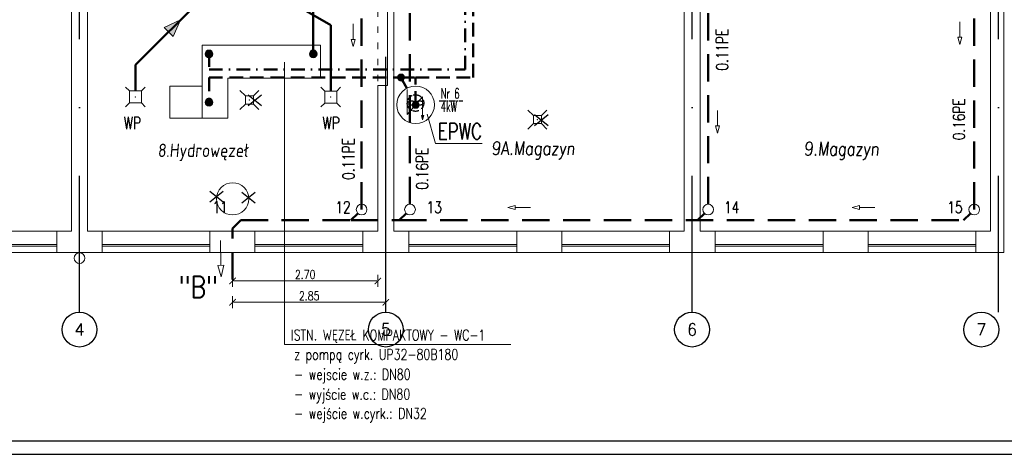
# Model space of a CAD drawing. Header units: millimetres. Extents: x -6513 to 30474, y -6915 to 65597.
# Tile 5 of 256: x -902 to 930, y -4090 to -3280. Entities that reach past the tile are written whole.
import ezdxf
from ezdxf.enums import TextEntityAlignment as Align

# ---------------------------------------------------------------- set-up
doc = ezdxf.new("R2010")
doc.units = ezdxf.units.MM
for name, pattern in [('ACAD_ISO03W100', [30, 12, -18]), ('ACAD_ISO10W100', [18, 12, -3, 0, -3]), ('DASHDOTX2', [50.8, 25.4, -12.7, 0, -12.7]), ('DASHEDX2', [38.1, 25.4, -12.7])]:
    doc.linetypes.add(name, pattern=pattern)
doc.layers.get('0').update_dxf_attribs({"color": 8})
doc.layers.get('Defpoints').update_dxf_attribs({"color": 8})
doc.layers.add('A-osie', color=8, linetype='DASHDOTX2')
for name, color, linetype, lineweight in [('A_cienka', 8, 'Continuous', 5), ('A_przerywana', 8, 'ACAD_ISO03W100', 5), ('A_widok', 8, 'Continuous', 13), ('CH-KD-ZEWN-RD', 8, 'Continuous', 20), ('CH-KS-WEWN-ISTN-PRZEWÓD-EL-POMOCNICZE', 8, 'Continuous', 9), ('CH-KS-WEWN-ISTN-PRZYBORY-USUŃ-ZNAK', 8, 'Continuous', 25), ('CH-KS-WEWN-ISTN-WPUST', 8, 'Continuous', 13), ('CH-KS-WEWN-OPIS', 8, 'Continuous', 25), ('CH-KS-WEWN-PION', 8, 'Continuous', 20), ('CH-KS-WEWN-PRZEWÓD-EL-POMOCNICZE', 8, 'Continuous', 20), ('CH-KS-WEWN-PRZEWÓD-NAD-POSADZKĄ', 8, 'DASHEDX2', 50), ('CH-KS-WEWN-PRZEWÓD-POD-POSADZKĄ', 8, 'Continuous', 50), ('CH-KS-WEWN-WPUST', 8, 'Continuous', 20), ('CH-KS-WEWN-WPUST-NR', 8, 'Continuous', 20), ('CH-KS-WEWN-WYMIARY', 8, 'Continuous', 20), ('CH-KS-WEWN-WĘZEŁ-NR', 8, 'Continuous', 25), ('CH-KS-WEWN-WĘZEŁ-ZEWNETRZNY-NR', 8, 'Continuous', 25), ('CH-W-WEWN-INOX-OPIS', 8, 'Continuous', 25), ('CH-W-WEWN-INOX-OPIS-ODNOŚNIK', 8, 'Continuous', 13), ('CH-W-WEWN-INOX-PION', 8, 'Continuous', 20), ('CH-W-WEWN-INOX-PIONIK', 8, 'Continuous', 20), ('CH-W-WEWN-INOX-PRZEWÓD-CIEPŁA', 8, 'DASHEDX2', 50), ('CH-W-WEWN-INOX-PRZEWÓD-CYRKULACJA', 8, 'DASHDOTX2', 50), ('CH-W-WEWN-INOX-PRZEWÓD-ZIMNA', 8, 'Continuous', 50), ('CH-W-WEWN-INOX-URZĄDZENIA', 8, 'Continuous', 20), ('CH-W-WEWN-INOX-URZĄDZENIA-ISTNIEJĄCE', 8, 'Continuous', 20), ('CH-W-WEWN-INOX-URZĄDZENIA-NR', 152, 'Continuous', 25), ('CH-W-WEWN-INOX-URZĄDZENIA-NR-ODNOŚNIK', 8, 'Continuous', 13), ('CH-W-WEWN-ISTN-OPIS', 8, 'Continuous', 25), ('CH-W-WEWN-ISTN-OPIS-ODNOŚNIK', 8, 'Continuous', 13), ('E_technologia', 1, 'ACAD_ISO10W100', 30), ('R-TABELKA', 8, 'Continuous', 25)]:
    doc.layers.add(name, color=color, linetype=linetype, lineweight=lineweight)
doc.styles.add('ROMANSS', font='romans.shx', dxfattribs={"width": 0.8, "oblique": 5})
doc.styles.add('SIMPLEXD', font='SIMPLEX.SHX', dxfattribs={"width": 0.6})
doc.styles.get("Standard").update_dxf_attribs({"font": 'txt.shx', "width": 0.9})
doc.styles.add('WYM--ROMANSSHX-08', font='ROMANS.SHX', dxfattribs={"width": 0.8})
doc.dimstyles.new('CH-wym-100', dxfattribs={"dimscale": 2, "dimtxt": 8, "dimasz": 0.8, "dimexe": 0, "dimexo": 0, "dimgap": 2, "dimtad": 1, "dimlfac": 0.01, "dimrnd": 0.05, "dimzin": 1, "dimdsep": 46, "dimtxsty": 'WYM--ROMANSSHX-08', "dimblk": '$DIM01-dyby', "dimcen": 2, "dimdle": 2, "dimse1": 1, "dimse2": 1, "dimclrd": 256, "dimclrt": 256, "dimadec": 1, "dimazin": 0, "dimtfac": 0.66665, "dimtix": 1, "dimtmove": 2, "dimatfit": 3, "dimldrblk": '$DIM01-dyby', "dimfxl": 0, "dimtolj": 1, "dimlwd": -1, "dimarcsym": 0})

# ---------------------------------------------------------------- blocks, each defined once
blk = doc.blocks.new('$DIM02-dyby')
blk.add_line((0, -7), (0, 7))
at = {"color": 0, "linetype": 'ByBlock', "const_width": 1.12}
blk.add_lwpolyline([(-3.75, -3.75), (3.75, 3.75)], dxfattribs=at)
blk = doc.blocks.new('$DIM01-dyby')
at = {"ltscale": 0.5}
blk.add_blockref('$DIM02-dyby', (0, 0), dxfattribs=at)
blk = doc.blocks.new('*D57')
at = {"layer": 'CH-KS-WEWN-WYMIARY', "ltscale": 10}
blk.add_line((-504.2, -3806.8), (-222.4, -3806.8), dxfattribs=at)
at = {"layer": 'Defpoints', "color": 0, "ltscale": 10}
for p in [(-505.8, -3714.1), (-220.8, -3714.1), (-220.8, -3806.8)]:
    blk.add_point(p, dxfattribs=at)
at = {"layer": 'CH-KS-WEWN-WYMIARY', "ltscale": 10, "xscale": 1.6, "yscale": 1.6, "zscale": 1.6, "rotation": 180}
blk.add_blockref('$DIM01-dyby', (-505.8, -3806.8), dxfattribs=at)
at = {"layer": 'CH-KS-WEWN-WYMIARY', "ltscale": 10, "xscale": 1.6, "yscale": 1.6, "zscale": 1.6}
blk.add_blockref('$DIM01-dyby', (-220.8, -3806.8), dxfattribs=at)
at = {"layer": 'CH-KS-WEWN-WYMIARY', "ltscale": 10, "insert": (-363.3, -3794.8), "char_height": 16, "attachment_point": 5, "style": 'WYM--ROMANSSHX-08'}
blk.add_mtext('\\A1;2.85', dxfattribs=at)
blk = doc.blocks.new('*D59')
at = {"layer": 'CH-KS-WEWN-WYMIARY', "ltscale": 10}
blk.add_line((-237.4, -3767), (-504.2, -3767), dxfattribs=at)
at = {"layer": 'Defpoints', "color": 0, "ltscale": 10}
for p in [(-505.8, -3674.1), (-235.8, -3674.1), (-505.8, -3767)]:
    blk.add_point(p, dxfattribs=at)
at = {"layer": 'CH-KS-WEWN-WYMIARY', "ltscale": 10, "xscale": 1.6, "yscale": 1.6, "zscale": 1.6, "rotation": 180}
blk.add_blockref('$DIM01-dyby', (-505.8, -3767), dxfattribs=at)
at = {"layer": 'CH-KS-WEWN-WYMIARY', "ltscale": 10, "xscale": 1.6, "yscale": 1.6, "zscale": 1.6}
blk.add_blockref('$DIM01-dyby', (-235.8, -3767), dxfattribs=at)
at = {"layer": 'CH-KS-WEWN-WYMIARY', "ltscale": 10, "insert": (-370.8, -3755), "char_height": 16, "attachment_point": 5, "style": 'WYM--ROMANSSHX-08'}
blk.add_mtext('\\A1;2.70', dxfattribs=at)
blk = doc.blocks.new('WP-istn')
at = {"layer": 'CH-KS-WEWN-ISTN-WPUST'}
for p, q in [((-7.5, 7.5), (-17.5, 17.5)), ((7.5, 7.5), (-7.5, 7.5)), ((-7.5, 7.5), (-7.5, -7.5)), ((7.5, 7.5), (17.5, 17.5)), ((7.5, -7.5), (7.5, 7.5)), ((-7.5, -7.5), (-17.5, -17.5)), ((-7.5, -7.5), (7.5, -7.5)), ((7.5, -7.5), (17.5, -17.5))]:
    blk.add_line(p, q, dxfattribs=at)
blk.add_point((0, 0), dxfattribs=at)
blk = doc.blocks.new('WP')
at = {"layer": 'CH-KS-WEWN-WPUST'}
for p, q in [((-18.3, 18.3), (-11.2, 11.2)), ((-11.2, 11.2), (11.2, 11.2)), ((-11.2, 11.2), (-11.2, -11.2)), ((18.3, 18.3), (11.2, 11.2)), ((11.2, 11.2), (11.2, -11.2)), ((-11.2, -11.2), (-18.3, -18.3)), ((-11.2, -11.2), (11.2, -11.2)), ((11.2, -11.2), (18.3, -18.3))]:
    blk.add_line(p, q, dxfattribs=at)
blk.add_point((0, 0), dxfattribs=at)

msp = doc.modelspace()

# ---------------------------------------------------------------- hatches: boundary and pattern name
at = {"layer": 'CH-KS-WEWN-PRZEWÓD-EL-POMOCNICZE', "ltscale": 10}
msp.add_hatch(color=256, dxfattribs=at).paths.add_polyline_path([(-633.517, -3294.903), (-625.128, -3303.232), (-616.738, -3311.561), (-602.57, -3280.512)])
at = {"layer": 'CH-W-WEWN-INOX-PION'}
h = msp.add_hatch(color=256, dxfattribs=at)
h.paths.add_polyline_path([(-542.616, -3344.175, 0.41806339), (-549.792, -3336.904, 0.41806339), (-556.968, -3344.175)])
h.paths.add_polyline_path([(-556.968, -3344.175, 0.41037418), (-549.792, -3351.257, 0.41037418), (-542.616, -3344.175)])
h = msp.add_hatch(color=256, dxfattribs=at)
h.paths.add_polyline_path([(-348.616, -3344.175, 0.41806339), (-355.792, -3336.904, 0.41806339), (-362.968, -3344.175)])
h.paths.add_polyline_path([(-362.968, -3344.175, 0.41037418), (-355.792, -3351.257, 0.41037418), (-348.616, -3344.175)])
h = msp.add_hatch(color=256, dxfattribs=at)
h.paths.add_polyline_path([(-542.616, -3434.175, 0.41806339), (-549.792, -3426.904, 0.41806339), (-556.968, -3434.175)])
h.paths.add_polyline_path([(-556.968, -3434.175, 0.41037418), (-549.792, -3441.257, 0.41037418), (-542.616, -3434.175)])
at = {"layer": 'CH-W-WEWN-INOX-PIONIK', "ltscale": 10}
for points in [[(-192.328, -3381.629, -1), (-192.328, -3394.692, -1)], [(-165.232, -3432.409, -1), (-165.232, -3445.472, -1)]]:
    msp.add_hatch(color=256, dxfattribs=at).paths.add_polyline_path(points)

# ---------------------------------------------------------------- linework, layer by layer
at = {"layer": 'A-osie', "ltscale": 10}
for p, q in [((-220.792, -3603.779), (-220.792, -2208.608)), ((349.208, -3825.041), (349.208, -2208.608)), ((919.208, -3825.041), (919.208, -2207.946)), ((-790.792, -3825.041), (-790.792, -3088.081)), ((-220.792, -3825.041), (-220.792, -3603.779))]:
    msp.add_line(p, q, dxfattribs=at)
at = {"layer": 'A-osie', "linetype": 'Continuous'}
for centre in [(-790.792, -3857.541), (-220.792, -3857.541), (349.208, -3857.541), (887.371, -3857.541)]:
    msp.add_circle(centre, 32.5, dxfattribs=at)
at = {"layer": 'A_cienka'}
for p, q in [((-832.792, -3674.081), (-1033.792, -3674.081)), ((-548.415, -3674.081), (-748.792, -3674.081)), ((-464.415, -3674.081), (-263.415, -3674.081)), ((22.832, -3674.081), (-178.168, -3674.081)), ((106.832, -3674.081), (307.208, -3674.081)), ((592.832, -3674.081), (391.832, -3674.081)), ((676.832, -3674.081), (877.208, -3674.081)), ((-1033.792, -3699.081), (-832.792, -3699.081)), ((-548.415, -3699.081), (-748.792, -3699.081)), ((-464.415, -3699.081), (-263.415, -3699.081)), ((22.832, -3699.081), (-178.168, -3699.081)), ((106.832, -3699.081), (307.208, -3699.081)), ((592.832, -3699.081), (391.832, -3699.081)), ((676.832, -3699.081), (877.208, -3699.081)), ((-1033.792, -3702.081), (-832.792, -3702.081)), ((-1033.792, -3714.081), (-832.792, -3714.081)), ((-749.415, -3714.081), (-748.792, -3714.081)), ((-548.415, -3702.081), (-748.792, -3702.081)), ((-748.792, -3714.081), (-548.415, -3714.081)), ((-464.415, -3702.081), (-263.415, -3702.081)), ((-464.415, -3714.081), (-263.415, -3714.081)), ((22.832, -3702.081), (-178.168, -3702.081)), ((22.832, -3714.081), (-178.168, -3714.081)), ((106.832, -3702.081), (307.208, -3702.081)), ((307.208, -3714.081), (106.832, -3714.081)), ((592.832, -3702.081), (391.832, -3702.081)), ((592.832, -3714.081), (391.832, -3714.081)), ((676.832, -3702.081), (877.208, -3702.081)), ((877.208, -3714.081), (676.832, -3714.081))]:
    msp.add_line(p, q, dxfattribs=at)
at = {"layer": 'A_przerywana'}
msp.add_line((-235.792, -3233.081), (-235.792, -3403.081), dxfattribs=at)
at = {"layer": 'A_widok', "ltscale": 5}
for p, q in [((-805.792, -3674.081), (-805.792, -3088.081)), ((-775.792, -3674.081), (-775.792, -3088.081)), ((334.208, -3674.081), (334.208, -3088.081)), ((364.208, -3674.081), (364.208, -3088.081)), ((904.208, -3674.081), (904.208, -3088.081)), ((929.208, -3714.081), (929.208, -3088.081)), ((-205.792, -3603.779), (-205.792, -3103.081)), ((-217.792, -3403.081), (-217.792, -3233.081)), ((-235.792, -3674.081), (-235.792, -3403.081)), ((-235.792, -3403.081), (-217.792, -3403.081)), ((-205.792, -3674.081), (-205.792, -3603.779)), ((-832.792, -3714.081), (-832.792, -3674.081)), ((-832.792, -3674.081), (-805.792, -3674.081)), ((-748.792, -3674.081), (-775.792, -3674.081)), ((-748.792, -3714.081), (-748.792, -3674.081)), ((-548.415, -3674.081), (-464.415, -3674.081)), ((-548.415, -3714.081), (-548.415, -3674.081)), ((-548.415, -3714.081), (-548.415, -3674.081)), ((-464.415, -3714.081), (-464.415, -3674.081)), ((-464.415, -3714.081), (-464.415, -3674.081)), ((-263.415, -3714.081), (-263.415, -3674.081)), ((-263.415, -3674.081), (-235.792, -3674.081)), ((-178.168, -3674.081), (-205.792, -3674.081)), ((-178.168, -3714.081), (-178.168, -3674.081)), ((106.832, -3674.081), (22.832, -3674.081)), ((22.832, -3714.081), (22.832, -3674.081)), ((22.832, -3714.081), (22.832, -3674.081)), ((106.832, -3714.081), (106.832, -3674.081)), ((106.832, -3714.081), (106.832, -3674.081)), ((307.208, -3714.081), (307.208, -3674.081)), ((307.208, -3674.081), (334.208, -3674.081)), ((391.832, -3674.081), (364.208, -3674.081)), ((391.832, -3714.081), (391.832, -3674.081)), ((676.832, -3674.081), (592.832, -3674.081)), ((592.832, -3714.081), (592.832, -3674.081)), ((592.832, -3714.081), (592.832, -3674.081)), ((676.832, -3714.081), (676.832, -3674.081)), ((676.832, -3714.081), (676.832, -3674.081)), ((877.208, -3714.081), (877.208, -3674.081)), ((877.208, -3674.081), (904.208, -3674.081)), ((-832.792, -3714.081), (-805.792, -3714.081)), ((-805.792, -3714.081), (-775.792, -3714.081)), ((-748.792, -3714.081), (-775.792, -3714.081)), ((-749.415, -3714.081), (-748.792, -3714.081)), ((-548.415, -3714.081), (-464.415, -3714.081)), ((-464.415, -3714.081), (-548.415, -3714.081)), ((-263.415, -3714.081), (-205.792, -3714.081)), ((-178.168, -3714.081), (-205.792, -3714.081)), ((106.832, -3714.081), (22.832, -3714.081)), ((22.832, -3714.081), (106.832, -3714.081)), ((307.208, -3714.081), (364.208, -3714.081)), ((391.832, -3714.081), (364.208, -3714.081)), ((676.832, -3714.081), (592.832, -3714.081)), ((592.832, -3714.081), (676.832, -3714.081)), ((877.208, -3714.081), (929.208, -3714.081))]:
    msp.add_line(p, q, dxfattribs=at)
at = {"layer": 'CH-KD-ZEWN-RD', "ltscale": 10}
msp.add_circle((-790.792, -3724.434), 10, dxfattribs=at)
at = {"layer": 'CH-KS-WEWN-ISTN-PRZEWÓD-EL-POMOCNICZE', "ltscale": 5}
msp.add_circle((-505.792, -3614.081), 30, dxfattribs=at)
at = {"layer": 'CH-KS-WEWN-ISTN-PRZYBORY-USUŃ-ZNAK'}
for p, q in [((-477.196, -3420.121), (-452.196, -3440.121)), ((-477.196, -3440.121), (-452.196, -3420.121)), ((56.197, -3457.24), (81.197, -3477.24)), ((56.197, -3477.24), (81.197, -3457.24)), ((-548.311, -3599.795), (-523.311, -3619.795)), ((-548.311, -3619.795), (-523.311, -3599.795)), ((-488.607, -3601.5), (-463.607, -3621.5)), ((-488.607, -3621.5), (-463.607, -3601.5))]:
    msp.add_line(p, q, dxfattribs=at)
at = {"layer": 'CH-KS-WEWN-ISTN-WPUST'}
for p, q in [((53.783, -3459.045), (43.783, -3449.045)), ((68.783, -3459.045), (53.783, -3459.045)), ((53.783, -3459.045), (53.783, -3474.045)), ((68.783, -3459.045), (78.783, -3449.045)), ((68.783, -3474.045), (68.783, -3459.045)), ((53.783, -3474.045), (43.783, -3484.045)), ((53.783, -3474.045), (68.783, -3474.045)), ((68.783, -3474.045), (78.783, -3484.045))]:
    msp.add_line(p, q, dxfattribs=at)
msp.add_point((61.283, -3466.545), dxfattribs=at)
at = {"layer": 'CH-KS-WEWN-PION', "extrusion": (-1.29885e-05, -7.54363e-06, 1)}
for centre in [(-265.792, -3634.081, 0.031), (-175.792, -3634.081, 0.03), (379.18, -3634.081, 0.022), (874.208, -3634.081, 0.016)]:
    msp.add_circle(centre, 9.967, dxfattribs=at)
at = {"layer": 'CH-KS-WEWN-PRZEWÓD-EL-POMOCNICZE', "ltscale": 10}
for p, q in [((-281.432, -3317.146), (-281.432, -3288.392)), ((847.526, -3313.017), (847.526, -3284.263)), ((851.126, -3313.017), (843.926, -3313.017)), ((847.525, -3326.452), (843.926, -3313.017)), ((847.525, -3326.452), (851.126, -3313.017)), ((-277.832, -3317.146), (-285.032, -3317.146)), ((-281.432, -3330.581), (-285.032, -3317.146)), ((-281.432, -3330.581), (-277.832, -3317.146)), ((396.46, -3478.206), (396.461, -3449.452)), ((400.06, -3478.206), (392.86, -3478.206)), ((396.46, -3491.641), (392.86, -3478.206)), ((396.46, -3491.641), (400.06, -3478.206)), ((6.588, -3630.064), (20.024, -3626.464)), ((20.024, -3633.664), (20.024, -3626.464)), ((647.28, -3630.064), (660.715, -3626.464)), ((660.715, -3633.664), (660.715, -3626.464)), ((6.588, -3630.064), (20.024, -3633.664)), ((20.024, -3630.064), (48.778, -3630.064)), ((647.28, -3630.064), (660.715, -3633.664)), ((660.715, -3630.064), (689.469, -3630.064)), ((-527.693, -3737.898), (-528.335, -3691.897)), ((-521.934, -3737.818), (-533.453, -3737.979)), ((-527.393, -3759.393), (-521.934, -3737.818)), ((-527.393, -3759.393), (-533.453, -3737.979))]:
    msp.add_line(p, q, dxfattribs=at)
for points in [[(-625.128, -3303.232), (-633.517, -3294.903), (-602.57, -3280.512)], [(-625.128, -3303.232), (-616.738, -3311.561), (-602.57, -3280.512)]]:
    msp.add_lwpolyline(points, dxfattribs=at)
at = {"layer": 'CH-KS-WEWN-PRZEWÓD-NAD-POSADZKĄ', "ltscale": 2}
for p, q in [((-175.792, -3624.113), (-175.792, -2531.597)), ((379.208, -3624.113), (379.208, -2884.924)), ((874.208, -3634.081), (874.208, -2888.359)), ((-265.792, -3634.081), (-265.792, -3133.081)), ((-285.792, -3654.081), (-272.84, -3641.129)), ((-195.792, -3654.081), (-182.84, -3641.129)), ((359.18, -3654.081), (372.132, -3641.129)), ((867.16, -3641.129), (854.208, -3654.081)), ((-490.792, -3654.081), (-505.792, -3669.081)), ((-490.792, -3654.081), (-285.792, -3654.081)), ((-285.792, -3654.081), (-195.792, -3654.081)), ((-195.792, -3654.081), (854.208, -3654.081)), ((-505.792, -3764.081), (-505.792, -3669.081))]:
    msp.add_line(p, q, dxfattribs=at)
at = {"layer": 'CH-KS-WEWN-PRZEWÓD-POD-POSADZKĄ'}
for p, q in [((-526.101, -3204.017), (-686.76, -3364.676)), ((-482.399, -3198.739), (-323.016, -3290.759)), ((-323.016, -3290.759), (-323.016, -3413.255)), ((-686.76, -3364.676), (-686.76, -3413.143))]:
    msp.add_line(p, q, dxfattribs=at)
at = {"layer": 'CH-W-WEWN-INOX-OPIS-ODNOŚNIK', "ltscale": 10}
for q in [(-409.478, -3359.41), (11.929, -3885.101)]:
    msp.add_line((-409.478, -3885.101), q, dxfattribs=at)
at = {"layer": 'CH-W-WEWN-INOX-PION'}
for centre in [(-549.792, -3344.081), (-355.792, -3344.081), (-549.792, -3434.081)]:
    msp.add_circle(centre, 7.176, dxfattribs=at)
at = {"layer": 'CH-W-WEWN-INOX-PIONIK', "ltscale": 10}
for centre in [(-192.328, -3388.161), (-165.232, -3438.941)]:
    msp.add_circle(centre, 6.531, dxfattribs=at)
at = {"layer": 'CH-W-WEWN-INOX-PRZEWÓD-CIEPŁA'}
for p, q in [((-58.306, -3388.161), (-58.306, -3013.081)), ((-549.792, -3388.161), (-192.75, -3388.161)), ((-549.792, -3388.161), (-549.792, -3434.081)), ((-192.75, -3388.161), (-165.232, -3388.161)), ((-165.232, -3388.161), (-58.306, -3388.161)), ((-165.232, -3438.941), (-165.232, -3388.161)), ((-181.908, -3408.169), (-189.638, -3393.903))]:
    msp.add_line(p, q, dxfattribs=at)
at = {"layer": 'CH-W-WEWN-INOX-PRZEWÓD-CYRKULACJA'}
for p, q in [((-73.306, -3373.161), (-73.306, -3028.081)), ((-549.792, -3343.083), (-549.792, -3373.161)), ((-549.792, -3373.161), (-73.306, -3373.161))]:
    msp.add_line(p, q, dxfattribs=at)
at = {"layer": 'CH-W-WEWN-INOX-PRZEWÓD-ZIMNA'}
msp.add_line((-355.792, -3344.081), (-355.792, -3043.081), dxfattribs=at)
at = {"layer": 'CH-W-WEWN-INOX-URZĄDZENIA'}
for p, q in [((-180.839, -3410.682), (-180.783, -3456.877)), ((-152.389, -3424.129), (-180.783, -3456.877)), ((-152.389, -3424.129), (-152.337, -3467.2)), ((-152.337, -3467.2), (-154.587, -3458.803)), ((-150.087, -3458.803), (-154.587, -3458.803)), ((-152.337, -3467.2), (-150.087, -3458.803))]:
    msp.add_line(p, q, dxfattribs=at)
msp.add_circle((-165.232, -3438.941), 35, dxfattribs=at)
at = {"layer": 'CH-W-WEWN-INOX-URZĄDZENIA-ISTNIEJĄCE'}
for p, q in [((-562.573, -3328.009), (-342.579, -3328.009)), ((-562.573, -3328.009), (-562.573, -3464.081)), ((-342.579, -3328.009), (-342.579, -3389.536)), ((-514.963, -3389.536), (-342.579, -3389.536)), ((-514.963, -3389.536), (-514.963, -3464.081)), ((-562.573, -3404.081), (-622.573, -3404.081)), ((-622.573, -3404.081), (-622.573, -3464.081)), ((-514.963, -3464.081), (-622.573, -3464.081))]:
    msp.add_line(p, q, dxfattribs=at)
at = {"layer": 'CH-W-WEWN-INOX-URZĄDZENIA-NR-ODNOŚNIK', "ltscale": 10}
for p in [(-144.055, -3456.66), (-41.486, -3510.765)]:
    msp.add_line(p, (-128.053, -3510.765), dxfattribs=at)
at = {"layer": 'CH-W-WEWN-ISTN-OPIS-ODNOŚNIK', "ltscale": 10}
for q in [(-409.478, -3359.41), (11.929, -3885.101)]:
    msp.add_line((-409.478, -3885.101), q, dxfattribs=at)
at = {"layer": 'E_technologia'}
for p, q in [((-166.7, -3434.324), (-164.296, -3437.103)), ((-164.296, -3434.324), (-166.7, -3437.103)), ((-121.367, -3431.397), (-77.592, -3431.397))]:
    msp.add_line(p, q, dxfattribs=at)
msp.add_circle((-165.498, -3435.713), 15.427, dxfattribs=at)
for centre, start_param, end_param in [((-173.125, -3435.713), 3.54986568, 9.01650493), ((-157.871, -3435.713), 0.40827303, 5.87491228)]:
    msp.add_ellipse(centre, major_axis=(-7, 0), ratio=0.5, start_param=start_param, end_param=end_param, dxfattribs=at)
at = {"layer": 'R-TABELKA'}
for p, q in [((-2685.965, -4064.895), (8356.396, -4064.895)), ((-2810.965, -4089.895), (8381.396, -4089.895))]:
    msp.add_line(p, q, dxfattribs=at)

# ---------------------------------------------------------------- block references
at = {"layer": 'CH-KS-WEWN-ISTN-WPUST'}
msp.add_blockref('WP-istn', (-474.676, -3429.999), dxfattribs=at)
at = {"layer": 'CH-KS-WEWN-WPUST', "ltscale": 10, "rotation": 90}
msp.add_blockref('WP', (-686.6, -3424.393), dxfattribs=at)
at = {"layer": 'CH-KS-WEWN-WPUST', "ltscale": 10, "xscale": -1, "rotation": 270}
msp.add_blockref('WP', (-323.176, -3424.505), dxfattribs=at)

# ---------------------------------------------------------------- texts
at = {"layer": 'A-osie', "linetype": 'Continuous'}
for s, p in [('4', (-790.792, -3857.541)), ('5', (-220.792, -3857.541)), ('6', (349.208, -3857.541)), ('7', (887.371, -3857.541))]:
    msp.add_text(s, height=22, dxfattribs=at).set_placement(p, align=Align.MIDDLE)
at = {"layer": 'A_cienka', "char_height": 25, "width": 294.40196, "attachment_point": 1, "style": 'ROMANSS'}
for s, insert in [('8.Hydrowęzeł', (-645.436, -3511.291)), ('9A.Magazyn', (-24.189, -3507.352)), ('9.Magazyn', (557.277, -3508.165))]:
    msp.add_mtext(s, dxfattribs=dict(at, insert=insert))
at = {"layer": 'CH-KS-WEWN-OPIS', "ltscale": 10, "style": 'SIMPLEXD', "width": 0.75}
for s, p in [('0.11PE', (416.123, -3375.128, 0)), ('0.16PE', (856.82, -3504.834, 0)), ('0.11PE', (-279.296, -3578.656, 0)), ('0.16PE', (-142.147, -3596.858, 0))]:
    msp.add_text(s, height=22, rotation=90, dxfattribs=at).set_placement(p)
at = {"layer": 'CH-KS-WEWN-WPUST-NR', "ltscale": 10, "style": 'SIMPLEXD', "width": 0.75}
for p in [(-708.663, -3484.146, 0), (-338.879, -3484.146, 0)]:
    msp.add_text('WP', height=22.5, dxfattribs=at).set_placement(p)
at = {"layer": 'CH-KS-WEWN-WĘZEŁ-NR', "style": 'SIMPLEXD', "width": 0.75}
for s, p in [('11', (-543.2, -3640.758, 0)), ('12', (-314.503, -3640.758, 0)), ('13', (-144.823, -3640.758, 0)), ('14', (408.767, -3640.758, 0)), ('15', (824.155, -3640.758, 0))]:
    msp.add_text(s, height=22, dxfattribs=at).set_placement(p)
at = {"layer": 'CH-KS-WEWN-WĘZEŁ-ZEWNETRZNY-NR', "ltscale": 10, "style": 'SIMPLEXD', "width": 0.8}
msp.add_text('"B"', height=40, dxfattribs=at).set_placement((-606.246, -3798.341, 0))
at = {"layer": 'CH-W-WEWN-INOX-OPIS', "ltscale": 10, "style": 'SIMPLEXD', "width": 0.75}
for s, p in [('ISTN. WĘZEŁ KOMPAKTOWY - WC-1', (-397.46, -3877.838)), ('z pompą cyrk. UP32-80B180', (-391.257, -3913.848)), ('- wejscie w.z.: DN80', (-391.257, -3950.865)), ('- wyjście w.c.: DN80', (-391.257, -3987.883)), ('- wejście w.cyrk.: DN32', (-391.257, -4023.744))]:
    msp.add_text(s, height=20, dxfattribs=at).set_placement(p)
at = {"layer": 'CH-W-WEWN-INOX-URZĄDZENIA-NR', "ltscale": 10, "style": 'SIMPLEXD', "width": 0.75}
msp.add_text('EPWC', height=30, dxfattribs=at).set_placement((-123.793, -3503.412))
at = {"layer": 'CH-W-WEWN-ISTN-OPIS', "ltscale": 10, "style": 'SIMPLEXD', "width": 0.75}
for s, p in [('ISTN. WĘZEŁ KOMPAKTOWY - WC-1', (-397.46, -3877.838)), ('z pompą cyrk. UP32-80B180', (-391.257, -3913.848)), ('- wejscie w.z.: DN80', (-391.257, -3950.865)), ('- wyjście w.c.: DN80', (-391.257, -3987.883)), ('- wejście w.cyrk.: DN32', (-391.257, -4023.744))]:
    msp.add_text(s, height=20, dxfattribs=at).set_placement(p)
at = {"layer": 'E_technologia', "style": 'SIMPLEXD', "width": 0.6}
for s, p in [('Nr 6', (-118.544, -3427.469)), ('4kW', (-118.544, -3451.836))]:
    msp.add_text(s, height=19.2, dxfattribs=at).set_placement(p)

# ---------------------------------------------------------------- dimensions: what is measured, and where the dimension line sits
at = {"layer": 'CH-KS-WEWN-WYMIARY', "ltscale": 10}
for base, p1, p2, picture, middle in [((-505.792, -3767), (-235.792, -3674.081), (-505.792, -3674.081), '*D59', (-370.792, -3755)), ((-220.792, -3806.817), (-505.792, -3714.081), (-220.792, -3714.081), '*D57', (-363.292, -3794.817))]:
    dim = msp.add_linear_dim(base=base, p1=p1, p2=p2, dimstyle='CH-wym-100', dxfattribs=at)
    dim.commit()
    dim.dimension.update_dxf_attribs({"geometry": picture, "text_midpoint": middle})

doc.saveas('drawing.dxf')
